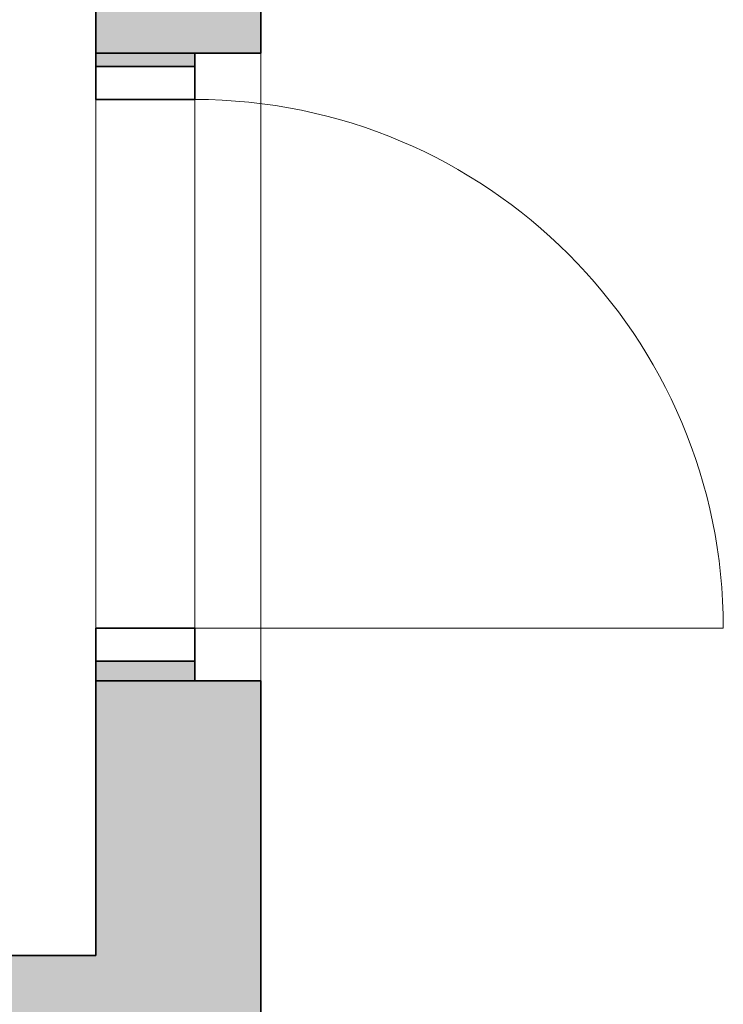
# Model space of a CAD drawing. Header units: metres. Extents: x -0.2 to 46.9, y -1.3 to 28.
# Tile 20 of 29: x 33.7 to 34.8, y 1.1 to 2.6. Entities that reach past the tile are written whole.
import ezdxf

# ---------------------------------------------------------------- set-up
doc = ezdxf.new("R2010")
doc.units = ezdxf.units.M
doc.linetypes.add('AV - Cerch_ 1 tecka 4mm', pattern=[0.006, 0.004, -0.001, 0, -0.001])
doc.layers.add('AV-SRAFY', color=7, linetype='Continuous', lineweight=35)
doc.layers.add('AV-STAVBA', color=7, linetype='Continuous', lineweight=18)

# ---------------------------------------------------------------- blocks, each defined once
blk = doc.blocks.new('GM_Otvor_obdélníkový - 950x2190-994455-2NP')
at = {"layer": 'AV-STAVBA', "color": 254, "linetype": 'AV - Cerch_ 1 tecka 4mm', "lineweight": 13, "true_color": 0xcccccc}
for p, q in [((-0.475, 0.125), (0.475, 0.125)), ((-0.475, -0.125), (0.475, -0.125)), ((-0.475, -0.125), (0.475, -0.125))]:
    blk.add_line(p, q, dxfattribs=at)
blk = doc.blocks.new('DO_1-L_Ocel_ - 800x1970_150-925843-2NP')
at = {"layer": 'AV-STAVBA', "color": 254, "true_color": 0xcccccc}
for p, q in [((0.4, 0.875), (0.4, 0.075)), ((-0.4, 0.075), (0.4, 0.075)), ((-0.4, -0.075), (0.4, -0.075))]:
    blk.add_line(p, q, dxfattribs=at)
at = {"layer": 'AV-STAVBA', "color": 254, "linetype": 'AV - Cerch_ 1 tecka 4mm', "true_color": 0xcccccc}
for p, q in [((-0.45, 0.075), (0.45, 0.075)), ((-0.4, 0.075), (0.4, 0.075)), ((-0.45, -0.075), (0.45, -0.075)), ((-0.4, -0.075), (0.4, -0.075))]:
    blk.add_line(p, q, dxfattribs=at)
at = {"layer": 'AV-STAVBA', "color": 254, "lineweight": 35, "true_color": 0xcccccc}
for p, q in [((-0.4, 0.075), (-0.45, 0.075)), ((-0.45, 0.075), (-0.45, -0.075)), ((-0.4, -0.075), (-0.4, 0.075)), ((0.45, 0.075), (0.4, 0.075)), ((0.4, 0.075), (0.4, -0.075)), ((0.45, -0.075), (0.45, 0.075)), ((-0.45, -0.075), (-0.4, -0.075)), ((0.4, -0.075), (0.45, -0.075))]:
    blk.add_line(p, q, dxfattribs=at)
at = {"layer": 'AV-STAVBA', "color": 254, "true_color": 0xcccccc}
blk.add_arc((0.4, 0.075), 0.8, 90, 180, dxfattribs=at)
blk = doc.blocks.new('D0089 - 1514 - OÚPSŘ_Benešova_rvt-1-2NP')
at = {"layer": 'AV-SRAFY', "lineweight": 18, "true_color": 0xcccccc}
h = blk.add_hatch(color=254, dxfattribs=at)
h.paths.add_polyline_path([(34.1043, 0.8282), (34.1048, 0.8282), (34.1048, 1.5734), (33.8548, 1.5734), (33.8548, 1.1582), (33.9791, 1.1582), (33.9791, 0.8282)])
h.paths.add_polyline_path([(34.1048, 2.5234), (34.1048, 6.1132), (33.8548, 6.1132), (33.8548, 2.5234)])
h.paths.add_polyline_path([(33.8548, 7.0632), (34.1048, 7.0632), (34.1048, 7.6982), (33.8548, 7.6982)])
h = blk.add_hatch(color=254, dxfattribs=at)
h.paths.add_polyline_path([(34.0048, 1.5734), (34.0048, 1.6034), (33.8548, 1.6034), (33.8548, 1.5734)])
h.paths.add_polyline_path([(33.8548, 2.5034), (34.0048, 2.5034), (34.0048, 2.5234), (33.8548, 2.5234)])
h = blk.add_hatch(color=254, dxfattribs=at)
h.paths.add_polyline_path([(5.4448, 0.3582), (6.2299, 0.3582), (6.2299, 0.7782), (6.1299, 0.7782), (6.1299, 0.8282), (6.0799, 1.1582), (5.4448, 1.1582), (5.4448, 0.5328)])
h.paths.add_polyline_path([(24.4098, 0.3582), (26.1098, 0.3582), (26.1098, 0.7782), (26.0098, 0.7782), (26.0098, 0.8282), (25.9598, 1.1582), (24.5598, 1.1582), (24.5098, 0.8282), (24.5098, 0.7782), (24.4098, 0.7782), (24.4098, 0.5328)])
h.paths.add_polyline_path([(18.4848, 0.3582), (18.5098, 0.3582), (18.5098, 0.7582), (18.4848, 0.7582), (18.4848, 0.8082), (18.4148, 0.8082), (18.3648, 1.1582), (16.3998, 1.1582), (16.3498, 0.8282), (16.3498, 0.7782), (16.2498, 0.7782), (16.2498, 0.3582), (17.9964, 0.3582)])
h.paths.add_polyline_path([(20.9491, 0.3582), (23.1598, 0.3582), (23.1598, 0.7782), (23.0598, 0.7782), (23.0598, 0.8282), (23.0098, 1.1582), (21.0448, 1.1582), (20.9948, 0.8082), (20.9491, 0.8082), (20.9491, 0.7582), (20.9241, 0.7582), (20.9241, 0.3582)])
h.paths.add_polyline_path([(7.4799, 0.3582), (9.1599, 0.3582), (9.1599, 0.7782), (9.0599, 0.7782), (9.0599, 0.8282), (9.0099, 1.1582), (7.6299, 1.1582), (7.5799, 0.8282), (7.5799, 0.7782), (7.4799, 0.7782), (7.4799, 0.5328)])
h.paths.add_polyline_path([(33.9791, 0.3582), (33.9791, 1.1582), (33.2298, 1.1582), (33.1798, 0.8282), (33.1798, 0.7782), (33.0798, 0.7782), (33.0798, 0.3582), (33.8526, 0.3582)])
h.paths.add_polyline_path([(31.8298, 0.3582), (31.8298, 0.7782), (31.7298, 0.7782), (31.7298, 0.8282), (31.6798, 1.1582), (30.4298, 1.1582), (30.3798, 0.8282), (30.3798, 0.7782), (30.2798, 0.7782), (30.2798, 0.3582), (31.5874, 0.3582)])
h.paths.add_polyline_path([(10.4099, 0.3582), (12.0998, 0.3582), (12.0998, 0.7782), (11.9998, 0.7782), (11.9998, 0.8282), (11.9498, 1.1582), (10.5599, 1.1582), (10.5099, 0.8282), (10.5099, 0.7782), (10.4099, 0.7782), (10.4099, 0.5328)])
h.paths.add_polyline_path([(19.8741, 0.3582), (19.8741, 0.7582), (19.8491, 0.7582), (19.8491, 0.8082), (19.5848, 0.8082), (19.5848, 0.7582), (19.5598, 0.7582), (19.5598, 0.3582)])
h.paths.add_polyline_path([(27.3598, 0.3582), (29.0298, 0.3582), (29.0298, 0.7782), (28.9298, 0.7782), (28.9298, 0.8282), (28.8798, 1.1582), (27.5098, 1.1582), (27.4598, 0.8282), (27.4598, 0.7782), (27.3598, 0.7782), (27.3598, 0.5328)])
h.paths.add_polyline_path([(13.3498, 0.3582), (14.9998, 0.3582), (14.9998, 0.7782), (14.8998, 0.7782), (14.8998, 0.8282), (14.8498, 1.1582), (13.4998, 1.1582), (13.4498, 0.8282), (13.4498, 0.7782), (13.3498, 0.7782), (13.3498, 0.5328)])
at = {"layer": 'AV-STAVBA', "color": 254, "lineweight": 35, "true_color": 0xcccccc}
for p, q in [((33.8548, 6.1132), (33.8548, 2.5234)), ((34.1048, 2.5234), (34.1048, 4.4782)), ((33.8548, 2.5234), (34.1048, 2.5234)), ((34.0048, 2.5234), (33.8548, 2.5234)), ((33.8548, 2.5234), (33.8548, 2.5034)), ((34.0048, 2.5034), (34.0048, 2.5234)), ((33.8548, 2.5034), (34.0048, 2.5034)), ((34.0048, 1.6034), (33.8548, 1.6034)), ((33.8548, 1.6034), (33.8548, 1.5734)), ((34.0048, 1.5734), (34.0048, 1.6034)), ((34.1048, 1.5734), (33.8548, 1.5734)), ((33.8548, 1.5734), (33.8548, 1.1582)), ((33.8548, 1.5734), (34.0048, 1.5734)), ((34.1048, 0.8282), (34.1048, 1.5734)), ((33.8548, 1.1582), (33.2298, 1.1582))]:
    blk.add_line(p, q, dxfattribs=at)
at = {"layer": 'AV-STAVBA', "color": 254, "true_color": 0xcccccc}
for p, q in [((34.1048, 2.5234), (34.1048, 1.5734)), ((33.8548, 1.6534), (33.8548, 2.4534))]:
    blk.add_line(p, q, dxfattribs=at)
at = {"layer": 'AV-STAVBA', "color": 254, "lineweight": 18, "true_color": 0xcccccc}
for name, p, rotation in [('GM_Otvor_obdélníkový - 950x2190-994455-2NP', (33.9798, 2.0484), 90), ('DO_1-L_Ocel_ - 800x1970_150-925843-2NP', (33.9298, 2.0534), 270)]:
    blk.add_blockref(name, p, dxfattribs=dict(at, rotation=rotation))

msp = doc.modelspace()

# ---------------------------------------------------------------- block references
at = {"lineweight": 5}
msp.add_blockref('D0089 - 1514 - OÚPSŘ_Benešova_rvt-1-2NP', (0, 0), dxfattribs=at)

doc.saveas('drawing.dxf')
